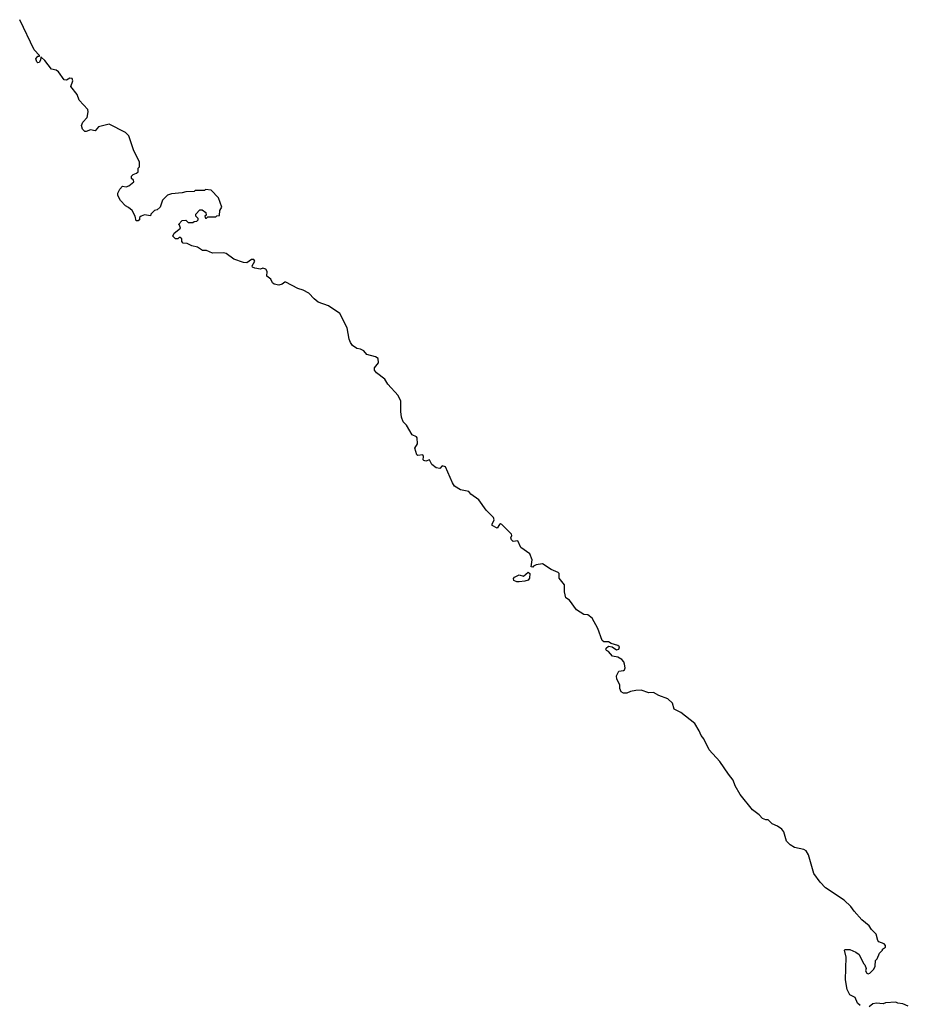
# Model space of a CAD drawing. Extents: x 1862350 to 2057294, y 212041 to 437318.
# Tile 77 of 256: x 2007707 to 2015445, y 286544 to 295117. Entities that reach past the tile are written whole.
import ezdxf

# ---------------------------------------------------------------- set-up
doc = ezdxf.new("R2010")
doc.units = 0

msp = doc.modelspace()

# ---------------------------------------------------------------- linework, layer by layer
at = {"layer": '0CON10XD'}
for points in [[(2008941.7, 293518.3), (2008930, 293485), (2008905, 293460), (2008880, 293455), (2008850, 293425), (2008845, 293410), (2008795, 293417.5), (2008765, 293407.5), (2008750, 293395), (2008750, 293375), (2008740, 293365), (2008720, 293365), (2008712.5, 293405), (2008687.5, 293455), (2008655, 293482.5), (2008627, 293497), (2008585, 293542.5), (2008563, 293587), (2008563, 293607), (2008578.3, 293641.7), (2008601.7, 293668.3), (2008635, 293662.5), (2008658.3, 293671.7), (2008700, 293705), (2008698.3, 293718.3), (2008680, 293735), (2008680, 293755), (2008695, 293770), (2008725, 293780), (2008738.3, 293791.7), (2008740, 293825), (2008750, 293835), (2008750, 293875), (2008696.7, 293985), (2008658.8, 294105), (2008627.5, 294135), (2008485, 294206.2), (2008392.5, 294185), (2008365, 294150), (2008325, 294157.5), (2008287, 294143), (2008273.6, 294143.6), (2008255, 294162.5), (2008243.9, 294196.1), (2008256.7, 294225), (2008293.3, 294265), (2008303.8, 294315), (2008301.2, 294335), (2008225, 294417.5), (2008206.7, 294465), (2008153.8, 294535), (2008169.2, 294585), (2008163.3, 294605), (2008145, 294607.5), (2008115, 294590), (2008095, 294592.5), (2008045, 294663.8), (2008025, 294676), (2007985, 294686.7), (2007925, 294762.5), (2007895, 294790), (2007890, 294790), (2007887.5, 294765), (2007876.4, 294743.6), (2007865, 294742.5), (2007855, 294750), (2007847.5, 294775), (2007865, 294800), (2007880, 294800), (2007880, 294805), (2007833, 294853), (2007707, 295117)], [(2015025, 286532.5), (2015003.8, 286553.8), (2014983, 286603), (2014937, 286627), (2014913.6, 286673.6), (2014897, 286757), (2014902.5, 286955), (2014890, 287015), (2014895, 287020), (2014935, 287020), (2014987, 286997), (2015016.7, 286976.7), (2015055, 286900), (2015067, 286887), (2015077.5, 286855), (2015072.5, 286835), (2015082.5, 286815), (2015095, 286810), (2015110, 286815), (2015145, 286850), (2015157.5, 286875), (2015160, 286925), (2015175, 286940), (2015195, 286990), (2015220, 287015), (2015220, 287025), (2015247.5, 287042.5), (2015246.7, 287055), (2015235, 287071.2), (2015189.3, 287089.3), (2015179.5, 287099.5), (2015165, 287153.3), (2015125.8, 287195), (2015105, 287228), (2015040.5, 287280.5), (2014972.7, 287355), (2014945, 287394.4), (2014885, 287449.5), (2014725, 287557.1), (2014676.8, 287606.8), (2014621.6, 287681.6), (2014577.3, 287845), (2014555, 287879.4), (2014535, 287891.1), (2014455, 287910), (2014415, 287931.4), (2014385.6, 287965), (2014361.4, 288045), (2014345, 288068), (2014306.7, 288095), (2014258.8, 288115), (2014225, 288150), (2014205, 288150.8), (2014175, 288163.1), (2014147.5, 288195), (2014087.7, 288237.7), (2013981.1, 288371.1), (2013938.3, 288445), (2013920.8, 288495), (2013878.9, 288548.9), (2013805, 288657.3), (2013710.9, 288760.9), (2013664.2, 288854.2), (2013640.8, 288885), (2013624.4, 288925), (2013585, 288988), (2013465, 289084), (2013405, 289113.8), (2013391.4, 289165), (2013351.4, 289205), (2013273.4, 289233.4), (2013225, 289260), (2013185, 289256.7), (2013117.7, 289277.7), (2013073.6, 289276.4), (2013025, 289266.7), (2012993, 289253), (2012965, 289252.5), (2012943.6, 289263.6), (2012933.8, 289293.8), (2012934.3, 289325), (2012907.1, 289375), (2012904.5, 289405), (2012925, 289443.3), (2012965, 289450), (2012975, 289457.5), (2012978.8, 289475), (2012973.6, 289506.4), (2012967.5, 289525), (2012949.2, 289545), (2012915, 289566.7), (2012870, 289575), (2012835, 289614.4), (2012816.7, 289625), (2012811.2, 289635), (2012815, 289646.2), (2012835, 289662.5), (2012867.5, 289657.5), (2012905, 289630), (2012925, 289636.7), (2012929.2, 289655), (2012915, 289668.9), (2012856.3, 289686.3), (2012835, 289699.2), (2012795, 289701.2), (2012780.3, 289710.3), (2012740, 289815), (2012691.1, 289905), (2012655, 289933.8), (2012618.8, 289938.8), (2012555, 289979.6), (2012495, 290062.2), (2012463.2, 290083.2), (2012450, 290135), (2012452.5, 290195), (2012404.3, 290255), (2012403.6, 290293.6), (2012396.7, 290305), (2012335, 290330), (2012258.9, 290378.9), (2012205, 290371.2), (2012180, 290360), (2012175, 290350), (2012161.7, 290351.7), (2012170, 290415), (2012148.8, 290465), (2012070.5, 290520.5), (2012045, 290578.8), (2012005, 290574.5), (2011989.1, 290589.1), (2011984.5, 290605), (2011991.2, 290625), (2011988.8, 290638.8), (2011905, 290721.2), (2011895, 290726.2), (2011885, 290722.5), (2011865, 290690), (2011821.5, 290711.5), (2011820, 290725), (2011837.3, 290762.7), (2011832.7, 290782.7), (2011767.7, 290847.7), (2011705.7, 290935.7), (2011636.7, 290985), (2011618.3, 291008.3), (2011545, 291022), (2011494.4, 291055), (2011475.7, 291085), (2011415, 291223.3), (2011385, 291232.5), (2011365, 291210), (2011335, 291216), (2011296.7, 291245), (2011275, 291283.3), (2011245, 291272.5), (2011225, 291278.8), (2011220, 291285), (2011223.8, 291315), (2011217.3, 291327.3), (2011175, 291322.3), (2011165, 291326.7), (2011148, 291385), (2011170, 291425), (2011167.3, 291477.3), (2011162.5, 291485), (2011125, 291502.5), (2011075, 291587.1), (2011045.3, 291615.3), (2011031.1, 291655), (2011026.7, 291705), (2011027.2, 291795), (2011003.7, 291843.7), (2010912.4, 291942.4), (2010886.1, 291986.1), (2010815, 292041.4), (2010795.6, 292065), (2010797.8, 292085), (2010830.4, 292129.6), (2010827.2, 292167.2), (2010805, 292182.3), (2010730.9, 292200.9), (2010705, 292232.5), (2010675, 292247.5), (2010643, 292253), (2010605, 292280), (2010586.4, 292306.4), (2010575.9, 292335.9), (2010559.2, 292435), (2010495, 292558), (2010396.2, 292626.2), (2010305, 292658.1), (2010271.4, 292685), (2010225, 292735.7), (2010175, 292761.9), (2010127.6, 292777.6), (2010025, 292830.8), (2010015, 292832.5), (2009991.2, 292815), (2009965, 292806.5), (2009923.2, 292813.2), (2009908.9, 292825), (2009895, 292856.2), (2009858.8, 292885), (2009860.6, 292925), (2009850.9, 292945), (2009825, 292953.6), (2009805, 292944), (2009755, 292952.2), (2009735, 292962), (2009732.5, 292975), (2009754.7, 293015), (2009745, 293030), (2009725, 293027.5), (2009685, 292998.6), (2009655, 293002.5), (2009571.7, 293031.7), (2009505, 293082.5), (2009485, 293087.5), (2009387, 293083), (2009335, 293107.5), (2009298.3, 293108.3), (2009256.4, 293136.4), (2009205, 293147.5), (2009165, 293167.5), (2009131.7, 293171.7), (2009120, 293185), (2009118.3, 293208.3), (2009105, 293220), (2009095, 293220), (2009085, 293210), (2009065, 293210), (2009041.7, 293231.7), (2009051.7, 293258.3), (2009108.3, 293301.7), (2009098.3, 293328.3), (2009090, 293335), (2009121.7, 293368.3), (2009155, 293370), (2009175, 293350), (2009215, 293350), (2009225, 293360), (2009248.3, 293361.7), (2009260, 293375), (2009260, 293385), (2009240, 293405), (2009240, 293425), (2009275, 293460), (2009295, 293460), (2009328.3, 293438.3), (2009330, 293415), (2009320, 293405), (2009325, 293390), (2009335, 293390), (2009345, 293400), (2009415, 293400), (2009425, 293410), (2009448.3, 293411.7), (2009450, 293455), (2009467.5, 293485), (2009437, 293567), (2009375, 293632.5), (2009325, 293637.5), (2009315, 293630), (2009235, 293630), (2009225, 293620), (2009155, 293617.5), (2009121.7, 293608.3), (2009028.3, 293601.7), (2008995, 293590), (2008950, 293545), (2008941.7, 293518.3)], [(2012055, 290222.5), (2012035, 290222.5), (2012010, 290235), (2012008.3, 290251.7), (2012017, 290263), (2012055, 290282.5), (2012095, 290272.5), (2012135, 290307.5), (2012150, 290295), (2012146.4, 290253.6), (2012135, 290237.5), (2012105, 290227.5), (2012055, 290222.5)], [(2015445, 286527.5), (2015397, 286547), (2015353.6, 286553.6), (2015335, 286562.5), (2015245, 286557.5), (2015225, 286547.5), (2015167, 286553), (2015135, 286546.7), (2015105, 286523.3)]]:
    msp.add_lwpolyline(points, dxfattribs=at)

doc.saveas('drawing.dxf')
